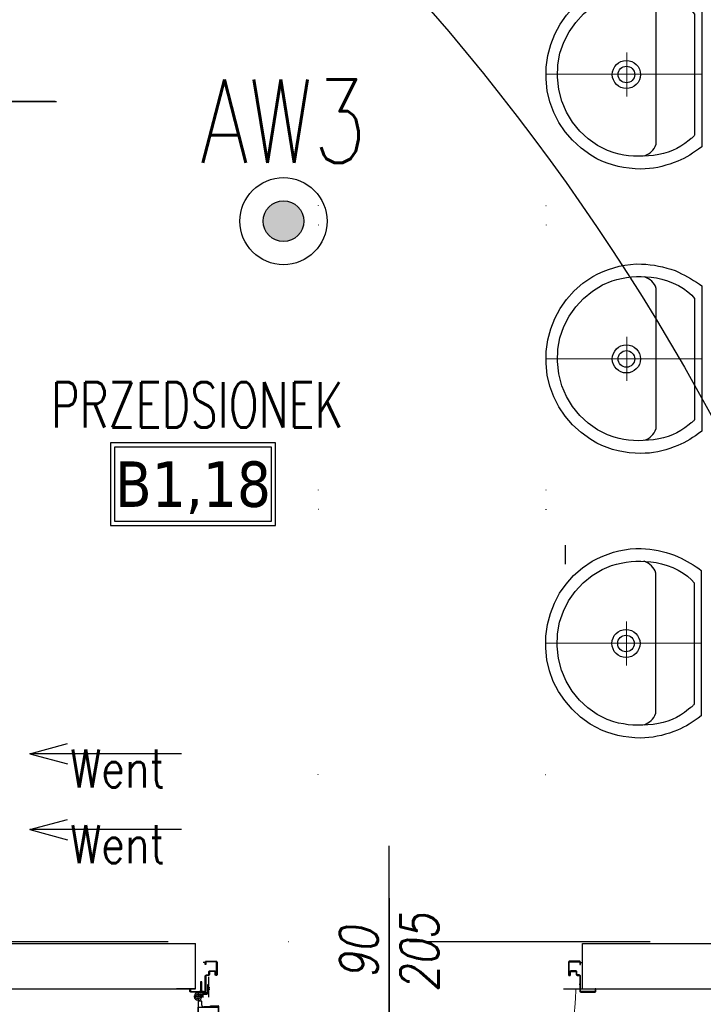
# Model space of a CAD drawing. Header units: millimetres. Extents: x 42924 to 92944, y -369470 to -179866.
# Tile 122 of 256: x 59644 to 59824, y -180957 to -180698. Entities that reach past the tile are written whole.
import ezdxf
from ezdxf.enums import TextEntityAlignment as Align

# ---------------------------------------------------------------- set-up
doc = ezdxf.new("R2010")
doc.units = ezdxf.units.MM
for name, pattern in [('CENTER', [0.6, 0.375, -0.075, 0.075, -0.075]), ('DASHDOT', [25.4, 12.7, -6.35, 0, -6.35]), ('DOT', [6.35, 0, -6.35]), ('Hidden Line', [391.222223, 282.222223, -109])]:
    doc.linetypes.add(name, pattern=pattern)
doc.layers.get('0').update_dxf_attribs({"color": 8})
for name, color, linetype in [('!! 0_ Istn-sciany', 8, 'Continuous'), ('!! 0_ Istn-widok', 8, 'Continuous'), ('!! 0_Istn-went', 8, 'Continuous'), ('!! 0_Opis_pom', 123, 'Continuous'), ('!! 0_Osie', 8, 'DASHDOT'), ('!! 2_Drzwi - nowe remont', 8, 'Continuous'), ('!! 2_drzwi opis', 8, 'Continuous'), ('!! 2_wypos-sanitarne', 8, 'Continuous'), ('0-osie-liniA', 8, 'DASHDOT'), ('E1', 2, 'Continuous'), ('E_0', 4, 'Continuous'), ('E_AW', 1, 'Continuous')]:
    doc.layers.add(name, color=color, linetype=linetype)
doc.layers.add('E_SAP_ZASIĘG', color=150, linetype='Continuous', plot=False)
doc.styles.add('50', font='ROMANS.shx', dxfattribs={"width": 0.8, "height": 10})
doc.styles.add('ARCHETYP', font='romans.shx', dxfattribs={"height": 15})
doc.styles.add('ARIAL', font='tahoma.ttf')
doc.styles.add('ELE1', font='romans.shx', dxfattribs={"width": 0.8, "height": 18})
doc.styles.add('TXT', font='simplex.shx')

# ---------------------------------------------------------------- blocks, each defined once
blk = doc.blocks.new('A$C14D806DD')
at = {"layer": 'E_AW'}
h = blk.add_hatch(color=256, dxfattribs=at)
h.dxf.hatch_style = 1
h.paths.add_polyline_path([(5.36, 0, 1), (-5.36, 0, 1)])
at = {"layer": 'E_AW', "ltscale": 5}
for radius in [11.49, 5.36]:
    blk.add_circle((0, 0), radius, dxfattribs=at)
blk = doc.blocks.new('zaw-dr-90-p')
at = {"color": 2, "linetype": 'CENTER', "ltscale": 0.2}
for p, q in [((12, 0), (-12, 0)), ((0, 12), (0, -12)), ((24.5, 24), (31, 24)), ((24.5, 19), (31, 19))]:
    blk.add_line(p, q, dxfattribs=at)
at = {"ltscale": 0.2}
for p, q in [((10, 12), (6.5, 12)), ((10, 0), (10, 6.5))]:
    blk.add_line(p, q, dxfattribs=at)
blk.add_lwpolyline([(0, 6.5), (23.5, 6.5, 0.414214), (28, 11), (28, 31), (24.5, 31), (24.5, 11, -0.414214), (23.5, 10), (0, 10, 4.561698), (7.6, 6.5), (4.9, 4.2)], format="xyb", dxfattribs=at)
blk.add_lwpolyline([(10, 10), (10, 39), (6.5, 39), (6.5, 10)], dxfattribs=at)
blk.add_lwpolyline([(-0.2, -0.2), (-2.5, -0.2), (-2.5, 0.2), (-0.2, 0.2), (-0.2, 2.5), (0.2, 2.5), (0.2, 0.2), (2.8, 0.2), (2.8, -0.2), (0.2, -0.2), (0.2, -2.8), (-0.2, -2.8)], close=True)
blk.add_circle((0, 0), 6.5, dxfattribs=at)
blk = doc.blocks.new('drzwi 90- sc 12')
for p, q in [((-13620.32, 20410.16), (-13620.32, 20313.77)), ((-13614.92, 20409.86), (-13620.32, 20409.86)), ((-13616.12, 20410.26), (-13620.22, 20410.26)), ((-13616.12, 20410.26), (-13620, 20410.26)), ((-13618.17, 20410.26), (-13616.22, 20410.26)), ((-13618.17, 20410.26), (-13616.22, 20410.26)), ((-13616.12, 20410.26), (-13616.12, 20411.46)), ((-13616.12, 20411.46), (-13615.02, 20411.46)), ((-13614.92, 20411.36), (-13614.92, 20313.77)), ((-13620.32, 20313.47), (-13620.32, 20317.97)), ((-13614.92, 20312.27), (-13614.92, 20317.97)), ((-13614.92, 20313.77), (-13620.32, 20313.77)), ((-13618.22, 20313.37), (-13620.22, 20313.37)), ((-13618.22, 20313.67), (-13618.22, 20313.37)), ((-13618.22, 20313.67), (-13616.42, 20313.67)), ((-13615.92, 20313.17), (-13615.92, 20312.17)), ((-13617.77, 20311.12), (-13617.77, 20305.72)), ((-13617.77, 20311.12), (-13617.77, 20305.72)), ((-13616.17, 20309.92), (-13616.17, 20311.02)), ((-13615.92, 20312.17), (-13615.02, 20312.17)), ((-13715.57, 20308.32), (-13715.57, 20308.56)), ((-13715.57, 20307.69), (-13715.57, 20308.56)), ((-13715.57, 20307.82), (-13715.57, 20308.56)), ((-13616.17, 20309.92), (-13617.37, 20309.92)), ((-13715.57, 20307.72), (-13715.37, 20307.72)), ((-13715.77, 20301.96), (-13716.27, 20301.96)), ((-13616.77, 20301.96), (-13616.27, 20301.96))]:
    blk.add_line(p, q)
for points in [[(-13665.27, 20284.96), (-13665.27, 20325.83)], [(-13615.57, 20309.64), (-13615.32, 20309.64), (-13615.32, 20309.82), (-13616.32, 20309.82), (-13616.32, 20309.64), (-13615.92, 20309.64)]]:
    blk.add_lwpolyline(points)
at = {"lineweight": 30}
for points in [[(-13716.27, 20308.92), (-13721.27, 20308.92)], [(-13716.27, 20308.92), (-13716.27, 20296.92)], [(-13614.27, 20308.92), (-13609.27, 20308.92)], [(-13614.27, 20308.92), (-13614.27, 20296.92)]]:
    blk.add_lwpolyline(points, dxfattribs=at)
at = {"ltscale": 0.2}
for points in [[(-13715.57, 20307.51), (-13715.57, 20309.48, 0.414214), (-13715.91, 20309.82), (-13719.43, 20309.82, 0.414214), (-13719.77, 20309.48), (-13719.77, 20308.92), (-13719.59, 20308.92), (-13719.59, 20309.48, -0.414214), (-13719.43, 20309.64), (-13716.97, 20309.64)], [(-13716.97, 20309.64), (-13715.91, 20309.64, -0.414214), (-13715.75, 20309.48), (-13715.75, 20307.51)], [(-13715.75, 20307.76), (-13715.75, 20305.58, 0.414214), (-13715.41, 20305.24), (-13714.96, 20305.24, -0.414214), (-13714.8, 20305.08), (-13714.8, 20304.48, 0.414214), (-13714.46, 20304.14), (-13713.28, 20304.14, 0.414214), (-13712.94, 20304.48), (-13712.94, 20305.15, -1), (-13712.75, 20305.15), (-13712.75, 20301.96, -0.414214), (-13712.91, 20301.8), (-13715.43, 20301.8, -0.414214), (-13715.59, 20301.96), (-13715.59, 20302.52), (-13715.77, 20302.52), (-13715.77, 20301.96, 0.414214), (-13715.43, 20301.62), (-13712.91, 20301.62, 0.414214), (-13712.57, 20301.96), (-13712.57, 20305.15, 1), (-13713.12, 20305.15), (-13713.12, 20304.48, -0.414214), (-13713.28, 20304.32), (-13714.46, 20304.32, -0.414214), (-13714.62, 20304.48), (-13714.62, 20305.08, 0.414214), (-13714.96, 20305.42), (-13715.41, 20305.42, -0.414214), (-13715.57, 20305.58), (-13715.57, 20307.64)], [(-13615.92, 20309.64), (-13616.63, 20309.64, 0.414214), (-13616.79, 20309.48), (-13616.79, 20305.58, -0.414214), (-13617.13, 20305.24), (-13617.58, 20305.24, 0.414214), (-13617.74, 20305.08), (-13617.74, 20304.48, -0.414214), (-13618.08, 20304.14), (-13619.26, 20304.14, -0.414214), (-13619.6, 20304.48), (-13619.6, 20305.15, 1), (-13619.79, 20305.15), (-13619.79, 20301.96, 0.414214), (-13619.63, 20301.8), (-13617.11, 20301.8, 0.414214), (-13616.95, 20301.96), (-13616.95, 20302.52), (-13616.77, 20302.52), (-13616.77, 20301.96, -0.414214), (-13617.11, 20301.62), (-13619.63, 20301.62, -0.414214), (-13619.97, 20301.96), (-13619.97, 20305.15, -1), (-13619.42, 20305.15), (-13619.42, 20304.48, 0.414214), (-13619.26, 20304.32), (-13618.08, 20304.32, 0.414214), (-13617.92, 20304.48), (-13617.92, 20305.08, -0.414214), (-13617.58, 20305.42), (-13617.13, 20305.42, 0.414214), (-13616.97, 20305.58), (-13616.97, 20309.48, -0.414214), (-13616.63, 20309.82), (-13613.11, 20309.82, -0.414214), (-13612.77, 20309.48), (-13612.77, 20308.92), (-13612.95, 20308.92), (-13612.95, 20309.48, 0.414214), (-13613.11, 20309.64), (-13615.57, 20309.64)]]:
    blk.add_lwpolyline(points, format="xyb", dxfattribs=at)
blk.add_lwpolyline([(-13616.79, 20308.82), (-13616.97, 20308.82), (-13616.97, 20307.42), (-13616.79, 20307.42)], close=True)
for centre, radius, start, end in [((-13620.22, 20410.16), 0.1, 90, 180), ((-13615.02, 20411.36), 0.1, 0, 90), ((-13620.22, 20313.47), 0.1, 180, 270), ((-13616.42, 20313.17), 0.5, 0, 90), ((-13616.27, 20311.02), 0.1, 0, 90), ((-13615.02, 20312.27), 0.1, 270, 0)]:
    blk.add_arc(centre, radius, start, end)
at = {"linetype": 'Hidden Line', "lineweight": 9, "ltscale": 0.05}
blk.add_arc((-13615.5, 20305.14), 99.12, 94.8005, 177.6944, dxfattribs=at)
at = {"xscale": 0.09999999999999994, "yscale": 0.09999999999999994, "zscale": 0.09999999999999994, "rotation": 180.0000000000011}
blk.add_blockref('zaw-dr-90-p', (-13614.92, 20310.92), dxfattribs=at)
blk = doc.blocks.new('A$C527aaae0')
at = {"lineweight": 5}
for points in [[(0, 0), (0, -0.4111)], [(0.1863, -0.1214), (0.1863, -0.1211)], [(0.1863, -0.1211), (0.1863, -0.1214)], [(-0.0573, -0.1985), (0.0582, -0.1985)]]:
    blk.add_lwpolyline(points, dxfattribs=at)
for points in [[(0.1915, -0.001), (0.1975, -0.0093), (0.203, -0.0173), (0.2082, -0.025), (0.213, -0.0326), (0.2175, -0.0402), (0.2216, -0.0479), (0.2255, -0.0558), (0.2292, -0.0639), (0.2328, -0.0735), (0.2366, -0.0845), (0.2399, -0.0953), (0.2429, -0.1061), (0.2453, -0.1169), (0.2473, -0.1278), (0.2487, -0.1389), (0.2495, -0.1502), (0.2498, -0.1618), (0.2492, -0.1766), (0.2478, -0.1918), (0.2457, -0.2067), (0.2428, -0.2214), (0.239, -0.2358), (0.2344, -0.25), (0.2289, -0.2639), (0.2225, -0.2775), (0.2132, -0.2936), (0.1947, -0.319), (0.174, -0.3415), (0.1513, -0.361), (0.1268, -0.3776), (0.1005, -0.391), (0.0726, -0.4011), (0.0432, -0.4079), (0.0125, -0.4112), (-0.0191, -0.4105), (-0.0495, -0.4063), (-0.0786, -0.3988), (-0.1062, -0.3881), (-0.1321, -0.3743), (-0.1563, -0.3574), (-0.1786, -0.3374), (-0.1988, -0.3143), (-0.2168, -0.2883), (-0.2237, -0.2746), (-0.2299, -0.2608), (-0.2353, -0.2468), (-0.24, -0.2327), (-0.2438, -0.2183), (-0.2467, -0.2037), (-0.2487, -0.1888), (-0.2498, -0.1735), (-0.2497, -0.1595), (-0.249, -0.1479), (-0.2479, -0.1367), (-0.2463, -0.1256), (-0.2444, -0.1148), (-0.242, -0.104), (-0.2392, -0.0932), (-0.2359, -0.0823), (-0.2322, -0.0712), (-0.2282, -0.0623), (-0.2242, -0.0541), (-0.22, -0.0461), (-0.2157, -0.0381), (-0.2113, -0.0303), (-0.2067, -0.0225), (-0.2019, -0.0148), (-0.1969, -0.0071), (-0.1921, -0.001)], [(0.1608, -0.0198), (0.1622, -0.0209), (0.1634, -0.022), (0.1645, -0.023), (0.1654, -0.024), (0.1663, -0.025), (0.1672, -0.0261), (0.1682, -0.0273), (0.1692, -0.0287), (0.1739, -0.0344), (0.1821, -0.0451), (0.1893, -0.0557), (0.1954, -0.0665), (0.2007, -0.0776), (0.2051, -0.0891), (0.2087, -0.1012), (0.2116, -0.114), (0.2138, -0.1277), (0.2152, -0.1416), (0.216, -0.1551), (0.2162, -0.1682), (0.2158, -0.181), (0.2146, -0.1937), (0.2128, -0.2063), (0.2103, -0.2189), (0.2069, -0.2316), (0.2007, -0.2493), (0.1874, -0.2756), (0.1704, -0.3001), (0.1499, -0.3221), (0.1263, -0.3413), (0.1, -0.3573), (0.0711, -0.3696), (0.0402, -0.3777), (0.0074, -0.3812), (-0.0248, -0.3802), (-0.0555, -0.3745), (-0.0846, -0.3645), (-0.1119, -0.3506), (-0.1369, -0.3331), (-0.1592, -0.3122), (-0.1785, -0.2885), (-0.1945, -0.2622), (-0.2053, -0.2373), (-0.2088, -0.2247), (-0.2117, -0.2119), (-0.2139, -0.1991), (-0.2155, -0.1862), (-0.2165, -0.1732), (-0.2167, -0.1601), (-0.2161, -0.147), (-0.2148, -0.1337), (-0.2129, -0.12), (-0.2097, -0.1056), (-0.2052, -0.0909), (-0.1995, -0.0763), (-0.1928, -0.0622), (-0.1851, -0.049), (-0.1767, -0.0372), (-0.1676, -0.0271), (-0.159, -0.0198)]]:
    blk.add_lwpolyline(points, close=True)
blk.add_lwpolyline([(0.2151, -0.1518), (0.2126, -0.1464), (0.21, -0.1415), (0.2071, -0.1372), (0.2038, -0.1333), (0.2, -0.1297), (0.1955, -0.1264), (0.1903, -0.1232), (0.1842, -0.1211), (-0.1851, -0.1211), (-0.1909, -0.1228), (-0.1959, -0.1256), (-0.2003, -0.1289), (-0.2043, -0.1326), (-0.2078, -0.1367), (-0.2109, -0.1413), (-0.2137, -0.1463), (-0.2163, -0.1518), (-0.2163, -0.1521)])
at = {"linetype": 'DOT'}
blk.add_lwpolyline([(-0.3533, -0.4109), (0.3467, -0.4109), (0.3467, -1.0109), (-0.3533, -1.0109)], close=True, dxfattribs=at)
for radius in [0.0371, 0.0219]:
    blk.add_circle((0.0005, -0.1995), radius)
blk = doc.blocks.new('1_ok-opis')
blk.add_line((0, 111.61), (0, 50))
for points in [[(-17, 128.61), (-17, 143.61)], [(17, 128.61), (17, 143.61)]]:
    blk.add_lwpolyline(points)
for centre, start, end in [((0, 143.61), 0, 180), ((0, 128.61), 180, 0)]:
    blk.add_arc(centre, 17, start, end)
at = {"style": 'ARCHETYP'}
for tag, height, rotation, p in [('NR', 12, 90, (0, 136.9)), ('NR', 12, 270, (0, 136.9)), ('SZEROKOŚĆ', 10, 270, (8, 78.29)), ('SZEROKOŚĆ', 10, 90, (-8, 78.29)), ('WYSOKOŚĆ', 10, 270, (-8, 78.29)), ('WYSOKOŚĆ', 10, 90, (8, 78.29))]:
    blk.add_attdef(tag, text='', height=height, rotation=rotation, dxfattribs=at).set_placement(p, align=Align.MIDDLE)
blk = doc.blocks.new('BLOK OSI')
at = {"layer": '0-osie-liniA', "ltscale": 5}
blk.add_lwpolyline([(48639.26, -194702.09), (55442.28, -194702.09)], dxfattribs=at)

msp = doc.modelspace()

# ---------------------------------------------------------------- linework, layer by layer
at = {"layer": '!! 0_ Istn-sciany'}
for points in [[(59599.56735, -180941.3878), (59690.56735, -180941.3878)], [(59690.56735, -180953.3878), (59690.56735, -180941.3878)], [(59792.56735, -180941.3878), (59879.56735, -180941.3878)], [(59792.56735, -180953.3878), (59792.56735, -180941.3878)], [(59557.56735, -180953.3878), (59690.56735, -180953.3878)], [(59787.56735, -180953.3878), (59901.56735, -180953.3878)]]:
    msp.add_lwpolyline(points, dxfattribs=at)
at = {"layer": '!! 0_ Istn-widok'}
msp.add_lwpolyline([(59788.06735, -180841.3878), (59788.06735, -180836.3878)], dxfattribs=at)
at = {"layer": '!! 0_Istn-went'}
for points in [[(59646.84915, -180891.3878), (59656.84915, -180888.70831)], [(59686.89568, -180891.3878), (59646.84915, -180891.3878)], [(59646.84915, -180891.3878), (59656.84915, -180894.06729)], [(59646.84915, -180911.3878), (59656.84915, -180908.70831)], [(59686.89568, -180911.3878), (59646.84915, -180911.3878)], [(59646.84915, -180911.3878), (59656.84915, -180914.06729)]]:
    msp.add_lwpolyline(points, dxfattribs=at)
at = {"layer": '!! 0_Opis_pom', "ltscale": 0.7}
for points in [[(59668.12467, -180831.15334), (59711.64467, -180831.15334), (59711.64467, -180809.39334), (59668.12467, -180809.39334)], [(59669.21267, -180830.06534), (59710.55667, -180830.06534), (59710.55667, -180810.48134), (59669.21267, -180810.48134)]]:
    msp.add_lwpolyline(points, close=True, dxfattribs=at)
at = {"layer": 'E_SAP_ZASIĘG'}
for centre in [(59298.91442, -181088.08994), (60076.8218, -181088.08994)]:
    msp.add_circle(centre, 600, dxfattribs=at)

# ---------------------------------------------------------------- block references
at = {"layer": '!! 0_Osie'}
msp.add_blockref('BLOK OSI', (8819.85593, 13761.2005), dxfattribs=at)
at = {"layer": '!! 2_Drzwi - nowe remont'}
for p, rotation in [((79938.49169, -167054.1181), 90.00000000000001), ((46076.29765, -160644.46346), 180)]:
    msp.add_blockref('drzwi 90- sc 12', p, dxfattribs=dict(at, rotation=rotation))
at = {"layer": '!! 2_drzwi opis'}
ref = msp.add_blockref('1_ok-opis', (59703.91486, -180719.38775), dxfattribs=dict(at, rotation=90.00000361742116))
ref.add_attrib('WYSOKOŚĆ', '90', dxfattribs={"layer": '0', "height": 10, "rotation": 0.0000036, "style": '50', "oblique": 10, "width": 0.8}).set_placement((59625.62401, -180711.38776), align=Align.MIDDLE)
ref.add_attrib('SZEROKOŚĆ', '205', dxfattribs={"layer": '0', "height": 10, "rotation": 0.0000036, "style": '50', "oblique": 10, "width": 0.8}).set_placement((59625.62401, -180727.38776), align=Align.MIDDLE)
ref.add_attrib('NR', 'Dw7,1', dxfattribs={"layer": '0', "height": 10, "rotation": 0.0000036, "style": '50', "oblique": 10, "width": 0.8}).set_placement((59565.33626, -180719.38776), align=Align.MIDDLE)
ref = msp.add_blockref('1_ok-opis', (59741.5673, -180865.60938), dxfattribs=dict(at, rotation=180.0000036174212))
ref.add_attrib('WYSOKOŚĆ', '90', dxfattribs={"layer": '0', "height": 10, "rotation": 90.0000036, "style": '50', "oblique": 10, "width": 0.8}).set_placement((59733.56731, -180943.90024), align=Align.MIDDLE)
ref.add_attrib('SZEROKOŚĆ', '205', dxfattribs={"layer": '0', "height": 10, "rotation": 90.0000036, "style": '50', "oblique": 10, "width": 0.8}).set_placement((59749.56731, -180943.90024), align=Align.MIDDLE)
ref.add_attrib('NR', 'Dw6,1', dxfattribs={"layer": '0', "height": 10, "rotation": 90.0000036, "style": '50', "oblique": 10, "width": 0.8}).set_placement((59741.56731, -181003.74339), align=Align.MIDDLE)
at = {"layer": '!! 2_wypos-sanitarne', "xscale": 100, "yscale": 100, "zscale": 100, "rotation": 270}
for p in [(59824.07354, -180712.19253), (59824.07354, -180787.19253), (59823.97093, -180862.23893)]:
    msp.add_blockref('A$C527aaae0', p, dxfattribs=at)
at = {"layer": 'E_0'}
msp.add_blockref('A$C14D806DD', (59713.73929, -180750.92415), dxfattribs=at)

# ---------------------------------------------------------------- texts
at = {"layer": '!! 0_Istn-went', "style": 'ARCHETYP', "width": 0.8}
for p in [(59657.51891, -180900.22985), (59657.51891, -180920.22985)]:
    msp.add_text('Went', height=10, rotation=360, dxfattribs=at).set_placement(p)
at = {"layer": '!! 0_Opis_pom', "ltscale": 0.7, "style": 'TXT', "width": 0.7}
msp.add_text('PRZEDSIONEK', height=12, dxfattribs=at).set_placement((59690.9998, -180805.34703), align=Align.CENTER)
at = {"layer": '!! 0_Opis_pom', "ltscale": 0.7, "style": 'ARIAL'}
msp.add_attdef('B1,18', text='', height=11.968, dxfattribs=at).set_placement((59689.88467, -180820.27334), align=Align.MIDDLE_CENTER)
at = {"layer": 'E1', "style": 'ELE1', "width": 0.75}
msp.add_text('AW3', height=22, dxfattribs=at).set_placement((59713.73929, -180724.55791), align=Align.MIDDLE_CENTER)

doc.saveas('drawing.dxf')
